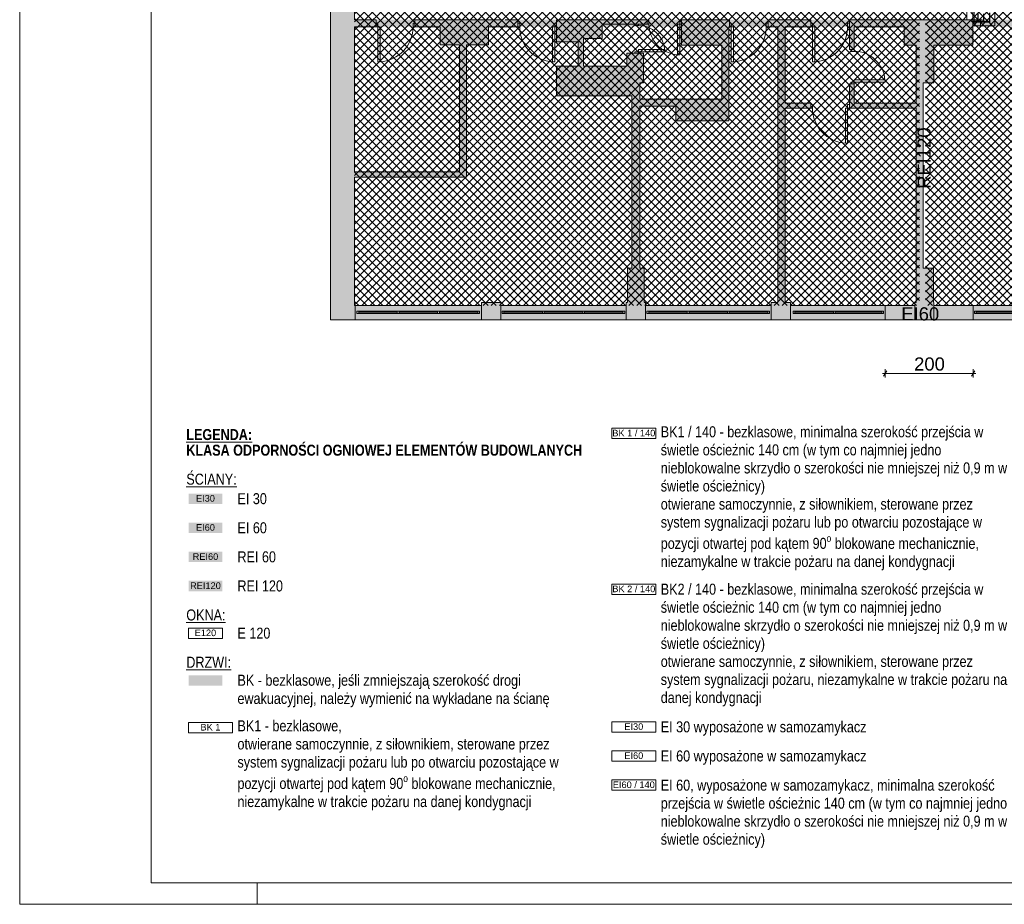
# Paper-space layout 'AP-05 STREFY POŻAROWE I EWAKUACJA - PIETRO 3' of a CAD drawing. Header units: millimetres. Extents: x 0 to 594, y 0 to 450.
# Tile 1 of 12: x 0 to 224, y 0 to 201. Entities that reach past the tile are written whole.
import ezdxf
from ezdxf.xclip import XClip

# ---------------------------------------------------------------- set-up
doc = ezdxf.new("R2010")
doc.units = ezdxf.units.MM
doc.header["$MEASUREMENT"] = 0
doc.header["$XCLIPFRAME"] = 0
for name, color, linetype, lineweight in [('A_Arkusz_Nr_pióra__1', 7, 'Continuous', 20), ('A_niewidoczne_Nr_pióra__1', 7, 'Continuous', 20), ('A_podkład_Nr_pióra__2', 8, 'Continuous', 13), ('A_ppoż proj_Nr_pióra__1', 7, 'Continuous', 20), ('A_ppoż proj_Nr_pióra__3', 30, 'Continuous', 13), ('A_ppoż proj_Nr_pióra__4', 94, 'Continuous', 18), ('A_ppoż proj_Nr_pióra__81', 2, 'Continuous', 5)]:
    doc.layers.add(name, color=color, linetype=linetype, lineweight=lineweight)
for name, color, linetype, lineweight, true_color in [('A_Arkusz_Nr_pióra__237', 7, 'Continuous', 5, 0x343434), ('A_podkład_Nr_pióra__254', 7, 'Continuous', 5, 0xfdfdfd), ('A_ppoż proj_Nr_pióra__21', 7, 'Continuous', 5, 0xfe9865), ('A_ppoż proj_Nr_pióra__70', 7, 'Continuous', 5, 0x65fe00), ('A_ppoż proj_Nr_pióra__71', 7, 'Continuous', 5, 0xcbfe65), ('A_wymiary_Nr_pióra__102', 7, 'Continuous', 5, 0x009832), ('A_wymiary_Nr_pióra__70', 7, 'Continuous', 5, 0x65fe00)]:
    doc.layers.add(name, color=color, linetype=linetype, lineweight=lineweight, true_color=true_color)
doc.layers.add('A_podrys', color=7, linetype='Continuous')
doc.styles.add('STYL_AUTOMATYCZNY_1', font='arial.ttf')
doc.styles.add('STYL_AUTOMATYCZNY_2', font='ARIALN.TTF')
doc.styles.add('STYL_AUTOMATYCZNY_4', font='arial.ttf')
doc.styles.add('STYL_AUTOMATYCZNY_5', font='ARIALN.TTF')
pattern_1 = [(45, (-1568.8778, -183.1554), (-0.9192388, 0.9192388), []), (135, (-1568.8778, -183.1554), (0.9192388, 0.9192388), [])]

# ---------------------------------------------------------------- blocks, each defined once
blk = doc.blocks.new('Rysunek_1_1', base_point=(-1568.88, -183.16))
at = {"layer": 'A_podkład_Nr_pióra__254', "linetype": 'Continuous', "lineweight": 5, "true_color": 0xfdfdfd}
h = blk.add_hatch(color=7, dxfattribs=at)
h.paths.add_polyline_path([(70.72, 260.02), (71.92, 260.02), (71.92, 257.27), (71.92, 227.82), (70.72, 227.82), (70.72, 220.17), (70.72, 132.92), (532.82, 132.92), (539.12, 132.92), (539.12, 201.22), (539.12, 202.27), (539.12, 227.62), (537.92, 227.62), (537.92, 230.07), (537.92, 260.32), (539.12, 260.32), (539.12, 268.17), (539.12, 286.92), (539.12, 355.07), (532.82, 355.07), (504.82, 355.07), (500.42, 355.07), (401.82, 355.07), (372.92, 355.07), (368.32, 355.07), (273.62, 355.07), (269.82, 355.07), (269.42, 355.07), (241.02, 355.07), (236.32, 355.07), (196.02, 355.07), (196.02, 351.77), (203.72, 351.77), (203.72, 351.07), (204.02, 351.07), (204.02, 317.17), (204.02, 301.17), (204.02, 294.37), (204.02, 286.92), (228.52, 286.92), (248.12, 286.92), (284.32, 286.92), (295.62, 286.92), (313.62, 286.92), (335.72, 286.92), (339.42, 286.92), (350.22, 286.92), (361.52, 286.92), (371.62, 286.92), (416.62, 286.92), (427.92, 286.92), (436.12, 286.92), (445.52, 286.92), (456.82, 286.92), (456.82, 288.52), (456.82, 292.82), (456.02, 292.82), (456.02, 288.52), (445.52, 288.52), (445.52, 292.82), (437.72, 292.82), (437.72, 351.07), (438.92, 351.07), (438.92, 351.77), (467.52, 351.77), (467.52, 351.07), (467.82, 351.07), (467.82, 343.27), (468.82, 343.27), (468.82, 301.32), (467.82, 301.32), (467.82, 294.52), (468.82, 294.52), (468.82, 288.52), (467.62, 288.52), (467.62, 286.92), (471.42, 286.92), (471.42, 288.52), (470.62, 288.52), (470.62, 294.52), (471.62, 294.52), (471.62, 301.32), (470.62, 301.32), (470.62, 343.27), (471.62, 343.27), (471.62, 351.07), (471.92, 351.07), (471.92, 351.77), (500.42, 351.77), (500.42, 351.07), (501.82, 351.07), (501.82, 292.72), (493.32, 292.72), (493.32, 288.52), (482.82, 288.52), (482.82, 292.72), (482.02, 292.72), (482.02, 288.52), (482.02, 286.92), (493.32, 286.92), (503.52, 286.92), (520.82, 286.92), (520.82, 288.52), (511.72, 288.52), (511.72, 293.32), (503.52, 293.32), (503.52, 305.22), (511.12, 305.22), (515.82, 305.22), (515.82, 307.92), (514.72, 307.92), (514.72, 306.62), (511.12, 306.62), (511.12, 309.52), (503.52, 309.52), (503.52, 328.67), (507.12, 328.67), (519.12, 328.67), (519.12, 329.67), (507.12, 329.67), (507.12, 333.97), (503.52, 333.97), (503.52, 351.07), (504.82, 351.07), (504.82, 351.77), (532.82, 351.77), (532.82, 286.92), (533.72, 286.92), (533.72, 268.17), (533.72, 264.12), (501.52, 264.12), (501.52, 266.82), (486.22, 266.82), (486.22, 260.32), (501.52, 260.32), (533.72, 260.32), (533.72, 230.07), (533.72, 227.62), (500.82, 227.62), (486.32, 227.62), (486.32, 226.22), (486.12, 226.22), (486.12, 225.62), (486.32, 225.62), (486.32, 221.22), (500.82, 221.22), (500.82, 223.82), (533.72, 223.82), (533.72, 202.27), (533.72, 201.22), (532.82, 201.22), (532.82, 136.22), (504.72, 136.22), (504.72, 136.92), (503.62, 136.92), (503.62, 160.85), (506.67, 160.85), (506.67, 166.74), (503.62, 166.74), (503.62, 178.12), (513.62, 178.12), (514.92, 178.12), (514.96, 178.17), (522.02, 178.17), (522.02, 201.22), (521.17, 201.22), (521.17, 179.22), (515.82, 179.22), (513.62, 179.22), (513.62, 183.22), (503.62, 183.22), (503.62, 195.12), (503.62, 195.22), (510.37, 195.22), (510.37, 201.22), (503.62, 201.22), (493.72, 201.22), (482.42, 201.22), (482.42, 199.62), (482.42, 195.12), (483.22, 195.12), (483.22, 199.62), (493.72, 199.62), (493.72, 195.12), (501.92, 195.12), (501.92, 136.92), (500.12, 136.92), (500.12, 136.22), (471.62, 136.22), (471.62, 136.92), (471.62, 144.72), (470.42, 144.72), (470.42, 186.82), (471.62, 186.82), (471.62, 193.62), (470.32, 193.62), (470.32, 199.62), (471.62, 199.62), (471.62, 201.22), (467.92, 201.22), (467.92, 199.62), (468.62, 199.62), (468.62, 193.62), (467.82, 193.62), (467.82, 186.82), (468.72, 186.82), (468.72, 144.72), (467.82, 144.72), (467.82, 136.92), (467.52, 136.92), (467.52, 136.22), (439.02, 136.22), (439.02, 136.92), (437.72, 136.92), (437.72, 195.42), (445.82, 195.42), (445.82, 199.62), (456.32, 199.62), (456.32, 195.42), (457.12, 195.42), (457.12, 199.62), (457.12, 201.22), (445.82, 201.22), (437.72, 201.22), (427.62, 201.22), (416.32, 201.22), (416.32, 199.62), (416.32, 195.62), (417.12, 195.62), (417.12, 199.62), (427.62, 199.62), (427.62, 195.62), (436.02, 195.62), (436.02, 136.92), (434.52, 136.92), (434.52, 136.22), (406.02, 136.22), (406.02, 136.92), (405.62, 136.92), (405.62, 144.72), (404.62, 144.72), (404.62, 186.82), (405.62, 186.82), (405.62, 193.62), (404.62, 193.62), (404.62, 199.62), (405.52, 199.62), (405.52, 201.22), (401.82, 201.22), (401.82, 199.62), (403.02, 199.62), (403.02, 193.62), (401.82, 193.62), (401.82, 186.82), (403.02, 186.82), (403.02, 175.62), (401.82, 175.62), (401.82, 174.52), (403.02, 174.52), (403.02, 144.72), (401.82, 144.72), (401.82, 136.92), (401.42, 136.92), (401.42, 136.22), (373.02, 136.22), (373.02, 136.92), (371.42, 136.92), (371.42, 174.52), (379.72, 174.52), (379.72, 175.62), (371.42, 175.62), (371.42, 194.82), (389.82, 194.82), (389.82, 175.62), (389.52, 175.62), (389.52, 174.52), (391.02, 174.52), (391.02, 175.62), (391.02, 194.82), (391.02, 201.22), (371.42, 201.22), (362.12, 201.22), (350.82, 201.22), (350.82, 199.62), (350.82, 195.32), (351.62, 195.32), (351.62, 199.62), (362.12, 199.62), (362.12, 195.32), (369.82, 195.32), (369.82, 136.92), (368.72, 136.92), (368.72, 136.22), (340.22, 136.22), (340.22, 136.92), (339.82, 136.92), (339.82, 144.72), (339.32, 144.72), (339.32, 186.82), (339.82, 186.82), (339.82, 193.62), (338.72, 193.62), (338.72, 199.62), (340.02, 199.62), (340.02, 201.22), (336.02, 201.22), (336.02, 199.62), (336.92, 199.62), (336.92, 193.62), (335.92, 193.62), (335.92, 186.82), (336.42, 186.82), (336.42, 144.72), (335.92, 144.72), (335.92, 136.92), (335.62, 136.92), (335.62, 136.22), (307.12, 136.22), (307.12, 136.92), (305.92, 136.92), (305.92, 195.12), (313.92, 195.12), (313.92, 199.62), (324.42, 199.62), (324.42, 195.12), (325.22, 195.12), (325.22, 199.62), (325.22, 201.22), (313.92, 201.22), (295.42, 201.22), (284.12, 201.22), (284.12, 199.62), (284.12, 195.12), (284.92, 195.12), (284.92, 199.62), (295.42, 199.62), (295.42, 195.12), (304.12, 195.12), (304.12, 136.92), (302.72, 136.92), (302.72, 136.22), (274.22, 136.22), (274.22, 136.92), (273.62, 136.92), (273.62, 144.72), (273.12, 144.72), (273.12, 186.82), (273.62, 186.82), (273.62, 193.62), (273.12, 193.62), (273.12, 199.62), (273.32, 199.62), (273.32, 201.22), (269.82, 201.22), (269.82, 199.62), (270.22, 199.62), (270.22, 193.62), (269.82, 193.62), (269.82, 186.82), (270.22, 186.82), (270.22, 144.72), (269.82, 144.72), (269.82, 136.92), (269.82, 136.22), (241.32, 136.22), (241.32, 136.92), (240.22, 136.92), (240.22, 195.42), (247.72, 195.42), (247.72, 199.62), (258.22, 199.62), (258.22, 195.42), (259.02, 195.42), (259.02, 199.62), (259.02, 201.22), (247.72, 201.22), (236.42, 201.22), (236.42, 195.42), (238.62, 195.42), (238.62, 136.92), (236.62, 136.92), (236.62, 136.22), (207.92, 136.22), (207.92, 136.92), (207.82, 136.92), (207.82, 144.72), (205.52, 144.72), (205.52, 186.82), (207.92, 186.82), (207.92, 195.42), (216.82, 195.42), (216.82, 201.22), (216.32, 201.22), (215.72, 201.22), (201.17, 201.22), (188.72, 201.22), (188.72, 199.62), (188.72, 194.41), (189.82, 194.41), (189.82, 199.62), (201.17, 199.62), (201.17, 195.42), (203.92, 195.42), (203.92, 186.82), (203.92, 182.22), (189.82, 182.22), (189.82, 186.61), (188.72, 186.61), (188.72, 182.22), (188.72, 181.12), (203.92, 181.12), (203.92, 144.72), (203.92, 136.92), (203.62, 136.92), (203.62, 136.22), (175.32, 136.22), (175.32, 136.92), (174.12, 136.92), (174.12, 181.12), (179.92, 181.12), (179.92, 182.22), (174.12, 182.22), (174.12, 199.62), (179.92, 199.62), (179.92, 201.22), (170.22, 201.22), (170.22, 199.62), (172.42, 199.62), (172.42, 136.92), (170.92, 136.92), (170.92, 136.22), (142.32, 136.22), (142.32, 136.92), (142.02, 136.92), (142.02, 144.72), (141.02, 144.72), (141.02, 181.52), (149.22, 181.52), (149.22, 178.22), (161.32, 178.22), (161.32, 195.42), (161.32, 199.62), (161.42, 199.62), (161.42, 201.22), (161.32, 201.22), (150.52, 201.22), (150.52, 195.42), (159.72, 195.42), (159.72, 183.12), (149.22, 183.12), (141.02, 183.12), (141.02, 183.92), (141.02, 186.82), (141.92, 186.82), (141.92, 193.62), (138.12, 193.62), (138.12, 190.62), (128.22, 190.62), (128.22, 196.22), (128.22, 196.92), (132.52, 196.92), (132.52, 200.22), (142.72, 200.22), (142.72, 201.22), (132.52, 201.22), (128.22, 201.22), (122.12, 201.22), (122.12, 196.22), (127.02, 196.22), (127.02, 190.62), (122.12, 190.62), (122.12, 183.92), (138.12, 183.92), (139.22, 183.92), (139.22, 144.72), (138.22, 144.72), (138.22, 136.92), (137.92, 136.92), (137.92, 136.22), (109.42, 136.22), (109.42, 136.92), (105.02, 136.92), (105.02, 136.22), (76.12, 136.22), (76.12, 165.42), (101.62, 165.42), (101.62, 195.52), (106.62, 195.52), (106.62, 199.62), (113.32, 199.62), (113.32, 201.22), (106.62, 201.22), (95.62, 201.22), (89.87, 201.22), (89.87, 199.62), (95.62, 199.62), (95.62, 195.52), (100.02, 195.52), (100.02, 166.62), (76.12, 166.62), (76.12, 199.62), (81.07, 199.62), (81.07, 201.22), (76.12, 201.22), (76.12, 220.17), (76.12, 223.52), (109.81, 223.52), (109.81, 220.82), (121.21, 220.82), (121.21, 223.52), (124.3, 223.52), (124.3, 227.12), (121.21, 227.12), (109.81, 227.12), (76.12, 227.12), (76.12, 227.82), (76.12, 257.27), (76.12, 260.02), (120.72, 260.02), (123.42, 260.02), (123.42, 263.62), (120.72, 263.62), (120.72, 267.42), (120.72, 269.52), (119.02, 269.52), (119.02, 267.42), (98.62, 267.42), (98.62, 294.82), (98.62, 295.82), (101.42, 295.82), (101.42, 301.02), (102.42, 301.02), (102.42, 302.22), (101.42, 302.22), (98.62, 302.22), (94.02, 302.22), (94.02, 294.82), (97.02, 294.82), (97.02, 267.42), (76.12, 267.42), (76.12, 285.67), (76.12, 351.07), (76.82, 351.07), (76.82, 351.77), (104.82, 351.77), (104.82, 351.07), (109.12, 351.07), (109.12, 351.77), (137.62, 351.77), (137.62, 351.07), (138.22, 351.07), (138.22, 343.27), (138.22, 302.22), (135.62, 302.22), (135.62, 293.42), (138.22, 293.42), (152.02, 293.42), (162.12, 293.42), (168.92, 293.42), (172.32, 293.42), (172.32, 287.92), (168.97, 287.92), (168.97, 286.32), (173.92, 286.32), (173.92, 293.42), (173.92, 317.57), (172.02, 317.57), (172.02, 300.12), (168.92, 300.12), (168.92, 297.52), (162.12, 297.52), (162.12, 295.22), (152.02, 295.22), (152.02, 301.82), (139.82, 301.82), (139.82, 343.27), (142.02, 343.27), (142.02, 351.77), (170.62, 351.77), (170.62, 351.07), (172.02, 351.07), (172.02, 328.37), (173.92, 328.37), (173.92, 351.07), (175.02, 351.07), (175.02, 355.07), (175.02, 356.17), (175.02, 357.77), (175.02, 364.12), (175.02, 368.36), (175.02, 382.62), (175.02, 383.07), (175.02, 383.87), (175.02, 389.62), (175.02, 396.67), (173.77, 396.67), (172.52, 396.67), (172.52, 390.87), (144.52, 390.87), (144.52, 413.87), (169.02, 413.87), (172.52, 413.87), (172.52, 412.37), (172.52, 411.57), (172.62, 411.57), (172.62, 410.47), (173.12, 410.47), (173.77, 410.47), (175.02, 410.47), (175.02, 412.37), (175.02, 415.12), (175.02, 418.17), (175.02, 419.77), (173.77, 419.77), (173.12, 419.77), (172.62, 419.77), (172.62, 418.97), (173.12, 418.97), (173.12, 418.17), (172.52, 418.17), (172.52, 416.37), (169.02, 416.37), (144.52, 416.37), (144.52, 439.37), (168.62, 439.37), (172.22, 439.37), (172.62, 439.37), (172.62, 433.57), (173.12, 433.57), (173.77, 433.57), (175.02, 433.57), (175.02, 439.37), (175.02, 440.62), (175.02, 441.87), (175.02, 443.37), (173.77, 443.37), (173.12, 443.37), (173.12, 442.57), (172.62, 442.57), (172.52, 442.57), (172.52, 441.87), (172.22, 441.87), (168.62, 441.87), (143.27, 441.87), (142.02, 441.87), (142.02, 440.62), (142.02, 415.12), (142.02, 389.62), (142.02, 382.62), (142.02, 381.37), (143.27, 381.37), (169.02, 381.37), (172.52, 381.37), (172.52, 372.08), (172.52, 368.36), (172.52, 364.12), (172.52, 356.17), (172.52, 355.07), (170.62, 355.07), (76.82, 355.07), (70.72, 355.07), (70.72, 285.67)])
h.paths.add_polyline_path([(144.52, 388.37), (172.52, 388.37), (172.52, 383.87), (169.02, 383.87), (144.52, 383.87)], flags=0)
h.paths.add_polyline_path([(228.52, 288.52), (206.02, 288.52), (206.02, 294.37), (208.02, 294.37), (208.02, 301.17), (208.02, 309.57), (238.62, 309.57), (238.62, 293.02), (228.52, 293.02)], flags=0)
h.paths.add_polyline_path([(208.02, 351.77), (236.32, 351.77), (236.32, 351.07), (241.02, 351.07), (241.02, 351.77), (269.42, 351.77), (269.42, 351.07), (269.82, 351.07), (269.82, 343.27), (270.52, 343.27), (270.52, 311.27), (267.52, 311.27), (261.52, 311.27), (254.32, 311.27), (254.32, 309.57), (257.12, 309.57), (257.12, 300.52), (258.32, 300.52), (258.32, 309.57), (261.52, 309.57), (267.52, 309.57), (270.52, 309.57), (270.52, 301.32), (269.82, 301.32), (269.82, 294.52), (270.82, 294.52), (270.82, 288.52), (258.32, 288.52), (258.32, 290.52), (257.12, 290.52), (257.12, 288.52), (248.12, 288.52), (248.12, 293.02), (240.22, 293.02), (240.22, 309.57), (244.32, 309.57), (244.32, 311.27), (208.02, 311.27), (208.02, 317.17), (208.02, 351.07)], flags=0)
h.paths.add_polyline_path([(272.62, 288.52), (272.62, 294.52), (273.62, 294.52), (273.62, 301.32), (273.22, 301.32), (273.22, 343.27), (273.62, 343.27), (273.62, 351.07), (273.92, 351.07), (273.92, 351.77), (302.82, 351.77), (302.82, 351.07), (304.32, 351.07), (304.32, 293.02), (295.62, 293.02), (295.62, 288.52), (285.12, 288.52), (285.12, 293.02), (284.32, 293.02), (284.32, 288.52)], flags=0)
h.paths.add_polyline_path([(306.12, 293.02), (306.12, 351.07), (307.32, 351.07), (307.32, 351.77), (335.82, 351.77), (335.82, 351.07), (335.82, 343.27), (336.32, 343.27), (336.32, 301.32), (335.82, 301.32), (335.82, 294.52), (337.01, 294.52), (337.01, 288.52), (335.72, 288.52), (324.92, 288.52), (324.92, 293.02), (324.12, 293.02), (324.12, 288.52), (313.62, 288.52), (313.62, 293.02)], flags=0)
h.paths.add_polyline_path([(338.71, 288.52), (338.71, 294.52), (339.62, 294.52), (339.62, 301.32), (339.12, 301.32), (339.12, 343.27), (339.62, 343.27), (339.62, 351.07), (340.12, 351.07), (340.12, 351.77), (368.32, 351.77), (368.32, 351.07), (369.92, 351.07), (369.92, 337.77), (369.92, 293.02), (361.52, 293.02), (361.52, 288.52), (351.02, 288.52), (351.02, 293.02), (350.22, 293.02), (350.22, 288.52), (339.42, 288.52)], flags=0)
h.paths.add_polyline_path([(401.82, 288.52), (371.62, 288.52), (371.62, 337.77), (372.92, 337.77), (372.92, 339.77), (400.97, 339.77), (401.82, 339.77), (401.82, 339.37), (401.82, 301.32), (401.82, 294.52)], flags=0)
h.paths.add_polyline_path([(405.82, 301.32), (403.62, 301.32), (403.62, 339.37), (405.82, 339.37), (405.82, 351.07), (406.52, 351.07), (406.52, 351.77), (435.22, 351.77), (435.22, 351.07), (436.12, 351.07), (436.12, 292.82), (436.12, 292.42), (427.92, 292.42), (427.92, 288.52), (417.42, 288.52), (417.42, 292.42), (416.62, 292.42), (416.62, 288.52), (403.62, 288.52), (403.62, 294.52), (405.82, 294.52)], flags=0)
at = {"layer": 'A_ppoż proj_Nr_pióra__21', "linetype": 'Continuous', "lineweight": 5, "true_color": 0xfe9865}
h = blk.add_hatch(dxfattribs=at)
h.set_pattern_fill('bloczki_betonowe_0001', color=21, style=0, pattern_type=2)
h.set_pattern_definition(pattern_1)
h.paths.add_polyline_path([(206.02, 351.77), (206.02, 266.67), (215.42, 266.67), (246.02, 266.67), (246.02, 221.67), (216.32, 221.67), (216.32, 201.22), (206.02, 201.22), (206.02, 136.22), (533.72, 136.22), (533.72, 227.62), (469.32, 227.62), (469.32, 260.32), (533.72, 260.32), (533.72, 351.77)])
at = {"layer": 'A_ppoż proj_Nr_pióra__3', "linetype": 'Continuous', "lineweight": 0, "true_color": 0x3f2000}
for points in [[(203.92, 199.62), (216.82, 199.62), (216.82, 201.22), (203.92, 201.22)], [(203.92, 199.62), (203.92, 136.19), (205.52, 136.19), (205.52, 199.62)]]:
    blk.add_hatch(color=38, dxfattribs=at).paths.add_polyline_path(points)
at = {"layer": 'A_ppoż proj_Nr_pióra__70', "linetype": 'Continuous', "lineweight": 0, "true_color": 0x193f00}
blk.add_hatch(color=88, dxfattribs=at).paths.add_polyline_path([(196.87, 136.22), (196.87, 132.92), (216.87, 132.92), (216.87, 136.22)])
at = {"layer": 'A_ppoż proj_Nr_pióra__71', "linetype": 'Continuous', "lineweight": 5, "true_color": 0xcbfe65}
h = blk.add_hatch(dxfattribs=at)
h.set_pattern_fill('bloczki_betonowe_0001', color=71, style=0, pattern_type=2)
h.set_pattern_definition(pattern_1)
h.paths.add_polyline_path([(76.18, 224.62), (76.18, 136.19), (204.68, 136.19), (204.68, 201.22), (215.42, 201.22), (215.42, 264.97), (204.02, 264.97), (204.02, 355.07), (209.77, 355.07), (209.77, 439.37), (173.23, 439.37), (173.23, 353.19), (76.18, 353.19), (76.18, 264.56), (143.73, 264.56), (143.73, 261.41), (165.33, 261.41), (165.33, 228.04), (143.73, 228.04), (143.73, 224.62)])
at = {"layer": 'A_ppoż proj_Nr_pióra__81', "linetype": 'Continuous', "lineweight": 0, "true_color": 0x3f3f00}
for points in [[(70.72, 201.22), (70.72, 199.62), (203.92, 199.62), (203.92, 201.22)], [(216.82, 199.62), (539.12, 199.62), (539.12, 201.22), (216.82, 201.22)]]:
    blk.add_hatch(color=48, dxfattribs=at).paths.add_polyline_path(points)
at = {"layer": 'A_podkład_Nr_pióra__2', "color": 8, "linetype": 'Continuous', "lineweight": 13}
for p, q in [((70.72, 227.82), (70.72, 132.92)), ((76.12, 201.22), (76.12, 223.52)), ((215.42, 201.22), (215.42, 221.67)), ((216.82, 201.22), (216.82, 221.67)), ((81.07, 201.22), (76.12, 201.22)), ((76.12, 199.62), (81.97, 199.62)), ((76.12, 166.62), (76.12, 199.62)), ((81.07, 201.22), (81.07, 199.62)), ((81.47, 200.42), (81.07, 200.42)), ((81.47, 191.62), (81.47, 200.42)), ((81.97, 199.62), (81.97, 191.62)), ((89.47, 199.62), (89.47, 200.42)), ((89.47, 200.42), (89.87, 200.42)), ((89.47, 199.62), (95.62, 199.62)), ((89.87, 201.22), (89.87, 199.62)), ((109.82, 201.22), (89.87, 201.22)), ((95.62, 199.62), (95.62, 195.52)), ((106.62, 195.52), (106.62, 199.62)), ((106.62, 199.62), (113.72, 199.62)), ((113.32, 201.22), (110.42, 201.22)), ((113.32, 201.22), (113.32, 199.62)), ((113.72, 200.42), (113.32, 200.42)), ((113.72, 199.62), (113.72, 200.42)), ((122.12, 199.62), (121.22, 199.62)), ((121.22, 199.62), (121.22, 191.62)), ((121.72, 191.62), (121.72, 200.42)), ((121.72, 200.42), (122.12, 200.42)), ((122.12, 201.22), (122.12, 196.22)), ((142.72, 201.22), (122.12, 201.22)), ((132.52, 200.22), (143.12, 200.22)), ((132.52, 196.92), (132.52, 200.22)), ((139.92, 199.92), (139.92, 200.22)), ((140.72, 199.92), (139.92, 199.92)), ((140.72, 200.22), (140.72, 199.92)), ((142.72, 201.22), (142.72, 200.22)), ((143.12, 201.02), (142.72, 201.02)), ((143.12, 200.22), (143.12, 201.02)), ((150.52, 200.22), (149.62, 200.22)), ((149.62, 200.22), (149.62, 193.22)), ((150.12, 193.22), (150.12, 201.02)), ((150.12, 201.02), (150.52, 201.02)), ((161.42, 201.22), (150.52, 201.22)), ((150.52, 195.42), (150.52, 201.22)), ((161.32, 199.62), (162.32, 199.62)), ((161.32, 178.22), (161.32, 199.62)), ((161.42, 201.22), (161.42, 199.62)), ((161.82, 200.42), (161.42, 200.42)), ((161.82, 191.62), (161.82, 200.42)), ((162.32, 199.62), (162.32, 191.62)), ((169.82, 199.62), (169.82, 200.42)), ((169.82, 200.42), (170.22, 200.42)), ((169.82, 199.62), (172.42, 199.62)), ((170.22, 201.22), (170.22, 199.62)), ((179.92, 201.22), (170.22, 201.22)), ((172.42, 199.62), (172.42, 136.92)), ((174.12, 182.22), (174.12, 199.62)), ((174.12, 199.62), (180.82, 199.62)), ((179.92, 201.22), (179.92, 199.62)), ((180.32, 200.42), (179.92, 200.42)), ((180.32, 191.62), (180.32, 200.42)), ((180.82, 199.62), (180.82, 191.62)), ((188.32, 199.62), (188.32, 200.42)), ((188.32, 200.42), (188.72, 200.42)), ((188.72, 199.62), (188.32, 199.62)), ((188.72, 201.22), (188.72, 194.41)), ((218.92, 201.22), (188.72, 201.22)), ((189.82, 199.62), (201.17, 199.62)), ((189.82, 194.01), (189.82, 199.62)), ((201.17, 199.62), (201.17, 195.42)), ((216.82, 195.42), (216.82, 201.22)), ((216.82, 200.92), (217.72, 200.92)), ((216.82, 200.62), (218.92, 200.62)), ((216.82, 199.82), (218.52, 199.82)), ((217.72, 200.62), (217.72, 201.22)), ((218.12, 201.22), (218.12, 200.62)), ((218.52, 199.82), (218.52, 201.22)), ((218.92, 201.22), (218.92, 200.62)), ((95.62, 195.52), (100.02, 195.52)), ((100.02, 195.52), (100.02, 166.62)), ((101.62, 165.42), (101.62, 195.52)), ((101.62, 195.52), (106.62, 195.52)), ((122.12, 196.22), (127.02, 196.22)), ((127.02, 196.22), (127.02, 190.62)), ((128.22, 190.62), (128.22, 196.92)), ((128.22, 196.92), (132.52, 196.92)), ((150.52, 195.42), (159.72, 195.42)), ((159.72, 195.42), (159.72, 183.12)), ((201.17, 195.42), (203.92, 195.42)), ((203.92, 195.42), (203.92, 182.22)), ((207.92, 186.82), (207.92, 195.42)), ((207.92, 195.42), (216.82, 195.42)), ((138.12, 193.62), (138.12, 190.62)), ((141.92, 193.62), (138.12, 193.62)), ((146.72, 193.92), (139.92, 193.92)), ((139.92, 193.92), (139.92, 193.62)), ((140.72, 193.62), (140.72, 194.42)), ((140.72, 194.42), (146.72, 194.42)), ((141.92, 186.82), (141.92, 193.62)), ((146.72, 193.92), (146.72, 194.42)), ((150.12, 193.22), (149.62, 193.22)), ((188.72, 194.41), (189.82, 194.41)), ((189.02, 194.01), (189.02, 194.41)), ((189.82, 194.01), (189.02, 194.01)), ((81.47, 191.62), (81.97, 191.62)), ((121.72, 191.62), (121.22, 191.62)), ((127.02, 190.62), (122.12, 190.62)), ((122.12, 190.62), (122.12, 183.92)), ((138.12, 190.62), (128.22, 190.62)), ((161.82, 191.62), (162.32, 191.62)), ((180.32, 191.62), (180.82, 191.62)), ((141.02, 183.12), (141.02, 186.82)), ((141.02, 186.82), (141.92, 186.82)), ((188.72, 186.61), (188.72, 181.12)), ((188.72, 186.61), (189.82, 186.61)), ((196.82, 187.01), (189.02, 187.01)), ((189.02, 187.01), (189.02, 186.61)), ((189.82, 182.22), (189.82, 187.51)), ((189.82, 187.51), (196.82, 187.51)), ((196.82, 187.01), (196.82, 187.51)), ((205.52, 144.72), (205.52, 186.82)), ((205.52, 186.82), (207.92, 186.82)), ((122.12, 183.92), (139.22, 183.92)), ((139.22, 183.92), (139.22, 144.72)), ((159.72, 183.12), (141.02, 183.12)), ((141.02, 144.72), (141.02, 181.52)), ((141.02, 181.52), (149.22, 181.52)), ((149.22, 181.52), (149.22, 178.22)), ((179.92, 182.22), (174.12, 182.22)), ((179.92, 182.22), (179.92, 181.12)), ((180.32, 181.92), (179.92, 181.92)), ((180.32, 181.12), (180.32, 181.92)), ((188.32, 173.12), (188.32, 181.92)), ((188.32, 181.92), (188.72, 181.92)), ((203.92, 182.22), (189.82, 182.22)), ((174.12, 136.92), (174.12, 181.12)), ((174.12, 181.12), (180.32, 181.12)), ((203.92, 181.12), (187.82, 181.12)), ((187.82, 181.12), (187.82, 173.12)), ((203.92, 181.12), (203.92, 136.92)), ((149.22, 178.22), (161.32, 178.22)), ((188.32, 173.12), (187.82, 173.12)), ((100.02, 166.62), (76.12, 166.62)), ((76.12, 165.42), (101.62, 165.42)), ((76.12, 136.22), (76.12, 165.42)), ((138.22, 144.72), (138.22, 136.93)), ((139.22, 144.72), (138.22, 144.72)), ((142.02, 144.72), (141.02, 144.72)), ((142.02, 136.93), (142.02, 144.72)), ((207.82, 144.72), (205.52, 144.72)), ((207.82, 136.93), (207.82, 144.72)), ((109.42, 136.92), (105.02, 136.92)), ((105.02, 136.92), (105.02, 132.92)), ((109.42, 132.92), (109.42, 136.92)), ((138.22, 136.92), (137.92, 136.92)), ((137.92, 136.92), (137.92, 132.92)), ((142.32, 136.92), (142.02, 136.92)), ((142.32, 132.92), (142.32, 136.92)), ((172.42, 136.92), (170.92, 136.92)), ((170.92, 136.92), (170.92, 132.92)), ((175.32, 136.92), (174.12, 136.92)), ((175.32, 132.92), (175.32, 136.92)), ((203.92, 136.92), (203.62, 136.92)), ((203.62, 136.92), (203.62, 132.92)), ((207.92, 136.92), (207.82, 136.92)), ((207.92, 132.92), (207.92, 136.92)), ((105.02, 136.22), (76.12, 136.22)), ((76.32, 136.22), (76.32, 132.92)), ((76.72, 134.92), (104.62, 134.92)), ((76.72, 134.42), (76.72, 134.92)), ((104.62, 134.42), (76.72, 134.42)), ((77.12, 134.42), (77.12, 134.92)), ((77.12, 134.67), (85.89, 134.67)), ((85.89, 134.42), (85.89, 134.92)), ((86.29, 134.42), (86.29, 134.92)), ((86.29, 134.67), (95.05, 134.67)), ((95.05, 134.42), (95.05, 134.92)), ((95.45, 134.42), (95.45, 134.92)), ((95.45, 134.67), (104.22, 134.67)), ((104.22, 134.42), (104.22, 134.92)), ((104.62, 134.92), (104.62, 134.42)), ((137.92, 136.22), (109.42, 136.22)), ((109.72, 134.92), (137.62, 134.92)), ((109.72, 134.42), (109.72, 134.92)), ((137.62, 134.42), (109.72, 134.42)), ((110.12, 134.42), (110.12, 134.92)), ((110.12, 134.67), (118.89, 134.67)), ((118.89, 134.42), (118.89, 134.92)), ((119.29, 134.42), (119.29, 134.92)), ((119.29, 134.67), (128.05, 134.67)), ((128.05, 134.42), (128.05, 134.92)), ((128.45, 134.42), (128.45, 134.92)), ((128.45, 134.67), (137.22, 134.67)), ((137.22, 134.42), (137.22, 134.92)), ((137.62, 134.92), (137.62, 134.42)), ((170.92, 136.22), (142.32, 136.22)), ((142.67, 134.92), (170.57, 134.92)), ((142.67, 134.42), (142.67, 134.92)), ((170.57, 134.42), (142.67, 134.42)), ((143.07, 134.42), (143.07, 134.92)), ((143.07, 134.67), (151.84, 134.67)), ((151.84, 134.42), (151.84, 134.92)), ((152.24, 134.42), (152.24, 134.92)), ((152.24, 134.67), (161, 134.67)), ((161, 134.42), (161, 134.92)), ((161.4, 134.42), (161.4, 134.92)), ((161.4, 134.67), (170.17, 134.67)), ((170.17, 134.42), (170.17, 134.92)), ((170.57, 134.92), (170.57, 134.42)), ((203.62, 136.22), (175.32, 136.22)), ((175.92, 134.92), (196.49, 134.92)), ((175.92, 134.42), (175.92, 134.92)), ((196.49, 134.42), (175.92, 134.42)), ((176.32, 134.42), (176.32, 134.92)), ((176.32, 134.67), (185.09, 134.67)), ((185.09, 134.42), (185.09, 134.92)), ((185.49, 134.42), (185.49, 134.92)), ((185.49, 134.67), (196.1, 134.67)), ((196.09, 134.42), (196.09, 134.92)), ((196.1, 134.42), (196.1, 134.92)), ((196.49, 134.92), (196.49, 134.42)), ((196.5, 134.42), (196.5, 134.92)), ((196.87, 132.92), (196.87, 136.22)), ((236.62, 136.22), (207.92, 136.22)), ((216.87, 136.22), (216.87, 132.92)), ((217.16, 134.42), (217.16, 134.92)), ((217.18, 134.92), (236.82, 134.92)), ((217.18, 134.42), (217.18, 134.92)), ((236.82, 134.42), (217.18, 134.42)), ((217.56, 134.42), (217.56, 134.92)), ((217.56, 134.67), (227.25, 134.67)), ((217.58, 134.42), (217.58, 134.92)), ((70.72, 132.92), (539.12, 132.92))]:
    blk.add_line(p, q, dxfattribs=at)
for centre, radius, start, end in [((81.47, 199.62), 8, 273.1802, 0), ((121.72, 199.62), 8, 180, 266.8198), ((140.72, 193.92), 6, 4.2369, 90), ((150.12, 200.22), 7, 180, 266.3666), ((161.82, 199.62), 8, 273.1802, 0), ((180.32, 199.62), 8, 273.1802, 0), ((189.82, 187.01), 7, 3.6334, 90), ((188.32, 181.12), 8, 180, 266.8198)]:
    blk.add_arc(centre, radius, start, end, dxfattribs=at)
at = {"layer": 'A_ppoż proj_Nr_pióra__1', "color": 7, "linetype": 'Continuous', "lineweight": 20}
for p, q in [((217.11, 224.07), (217.11, 199.84)), ((221.82, 199.84), (221.82, 224.07)), ((217.11, 199.84), (221.82, 199.84))]:
    blk.add_line(p, q, dxfattribs=at)
at = {"layer": 'A_wymiary_Nr_pióra__102', "color": 104, "linetype": 'Continuous', "lineweight": 5, "true_color": 0x009832}
for p, q in [((196.87, 119.82), (196.87, 121.69)), ((216.87, 119.82), (216.87, 121.69)), ((196.26, 120.76), (196.87, 120.76)), ((196.87, 120.76), (216.87, 120.76)), ((216.87, 120.76), (217.48, 120.76))]:
    blk.add_line(p, q, dxfattribs=at)
at = {"layer": 'A_wymiary_Nr_pióra__70', "color": 70, "linetype": 'Continuous', "lineweight": 5, "true_color": 0x65fe00}
for p, q in [((197.23, 121.38), (196.51, 120.13)), ((216.51, 120.13), (217.23, 121.38))]:
    blk.add_line(p, q, dxfattribs=at)
at = {"layer": 'A_ppoż proj_Nr_pióra__1', "color": 7, "linetype": 'Continuous', "lineweight": 20, "char_height": 3, "attachment_point": 5, "rotation": 90, "style": 'STYL_AUTOMATYCZNY_1'}
for s, insert in [('\\A1;{\\pqc;\\fArial|b0|i0|c238|p0;\\W1.000000;EIS60 / 140*}', (219.32, 211.95)), ('\\A1;{\\pqc;\\fArial|b0|i0|c238|p0;\\W1.000000;REI120}', (205.73, 169.73))]:
    blk.add_mtext(s, dxfattribs=dict(at, insert=insert))
at = {"layer": 'A_ppoż proj_Nr_pióra__1', "color": 7, "linetype": 'Continuous', "lineweight": 20, "insert": (204.83, 134.28), "char_height": 3, "attachment_point": 5, "style": 'STYL_AUTOMATYCZNY_1'}
blk.add_mtext('\\A1;{\\pqc;\\fArial|b0|i0|c238|p0;\\W1.000000;EI60}', dxfattribs=at)
at = {"layer": 'A_wymiary_Nr_pióra__70', "color": 70, "linetype": 'Continuous', "lineweight": 5, "true_color": 0x65fe00, "insert": (203.44, 121.36), "char_height": 3, "width": 6.8645, "attachment_point": 7, "style": 'STYL_AUTOMATYCZNY_4'}
blk.add_mtext('\\A1;{\\pql;\\fArial|b0|i0|c238|p0;\\W1.000000;200}', dxfattribs=at)

psp = doc.layouts.new('AP-05 STREFY POŻAROWE I EWAKUACJA - PIETRO 3')

# ---------------------------------------------------------------- hatches: boundary and pattern name
at = {"layer": 'A_ppoż proj_Nr_pióra__3', "linetype": 'Continuous', "lineweight": 0, "true_color": 0x3f2000}
psp.add_hatch(color=38, dxfattribs=at).paths.add_polyline_path([(38.4, 71.22), (46.1, 71.22), (46.1, 73.58), (38.4, 73.58)])
at = {"layer": 'A_ppoż proj_Nr_pióra__4', "linetype": 'Continuous', "lineweight": 0, "true_color": 0x002000}
psp.add_hatch(color=98, dxfattribs=at).paths.add_polyline_path([(38.4, 77.84), (46.1, 77.84), (46.1, 80.2), (38.4, 80.2)])
at = {"layer": 'A_ppoż proj_Nr_pióra__70', "linetype": 'Continuous', "lineweight": 0, "true_color": 0x193f00}
psp.add_hatch(color=88, dxfattribs=at).paths.add_polyline_path([(38.4, 84.46), (46.1, 84.46), (46.1, 86.81), (38.4, 86.81)])
at = {"layer": 'A_ppoż proj_Nr_pióra__81', "linetype": 'Continuous', "lineweight": 0, "true_color": 0x3f3f00}
for points in [[(38.4, 91.07), (46.1, 91.07), (46.1, 93.43), (38.4, 93.43)], [(38.4, 49.75), (46.1, 49.75), (46.1, 52.11), (38.4, 52.11)]]:
    psp.add_hatch(color=48, dxfattribs=at).paths.add_polyline_path(points)

# ---------------------------------------------------------------- linework, layer by layer
at = {"layer": 'A_Arkusz_Nr_pióra__1', "color": 7, "linetype": 'Continuous', "lineweight": 20}
for p in [(29.9, 445.1), (589.1, 4.9)]:
    psp.add_line(p, (29.9, 4.9), dxfattribs=at)
at = {"layer": 'A_Arkusz_Nr_pióra__1', "color": 7, "linetype": 'Continuous', "lineweight": 20, "flags": 128}
psp.add_lwpolyline([(0, 450), (594, 450), (594, 0), (0, 0)], close=True, dxfattribs=at)
at = {"layer": 'A_Arkusz_Nr_pióra__237', "color": 250, "linetype": 'Continuous', "lineweight": 5, "true_color": 0x343434}
psp.add_line((54, 0), (54, 4.9), dxfattribs=at)
at = {"layer": 'A_ppoż proj_Nr_pióra__1', "color": 7, "linetype": 'Continuous', "lineweight": 20, "flags": 128}
for points in [[(134.68, 108.29), (144.67, 108.29), (144.67, 105.93), (134.68, 105.93)], [(134.68, 72.84), (144.67, 72.84), (144.67, 70.49), (134.68, 70.49)], [(38.4, 62.84), (46.1, 62.84), (46.1, 60.49), (38.4, 60.49)], [(38.4, 41.37), (48.38, 41.37), (48.38, 39.02), (38.4, 39.02)], [(134.68, 41.52), (144.67, 41.52), (144.67, 39.16), (134.68, 39.16)], [(134.68, 34.9), (144.67, 34.9), (144.67, 32.55), (134.68, 32.55)], [(134.68, 28.28), (144.67, 28.28), (144.67, 25.93), (134.68, 25.93)]]:
    psp.add_lwpolyline(points, close=True, dxfattribs=at)

# ---------------------------------------------------------------- block references
at = {"layer": 'A_podrys', "color": 37, "linetype": 'Continuous', "lineweight": 5, "true_color": 0x656532}
ref = psp.add_blockref('Rysunek_1_1', (-1568.88, -183.16), dxfattribs=at)
XClip(ref).set_block_clipping_path([(42.3692666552, 84.482476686), (554.019266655, 445.1)])

# ---------------------------------------------------------------- texts
at = {"layer": 'A_niewidoczne_Nr_pióra__1', "color": 7, "linetype": 'Continuous', "lineweight": 20, "char_height": 2.5, "width": 79.714, "attachment_point": 4, "style": 'STYL_AUTOMATYCZNY_2'}
for s, insert, line_spacing_factor in [('\\A1;{\\pql;\\fArial Narrow|b0|i0|c238|p0;\\W1.000000;BK1 / 140 - bezklasowe, minimalna szerokość przejścia w świetle ościeżnic 140 cm (w tym co najmniej jedno nieblokowalne skrzydło o szerokości nie mniejszej niż 0,9 m w świetle ościeżnicy)\\P\\pql;\\fArial Narrow|b0|i0|c238|p0;\\W1.000000;otwierane samoczynnie, z siłownikiem, sterowane przez system sygnalizacji pożaru lub po otwarciu pozostające w pozycji otwartej pod kątem 90\\fArial Narrow|b0|i0|c238|p0;\\W1.000000;\\A1{\\H.66x;\\So^  ;}\\fArial Narrow|b0|i0|c238|p0;\\W1.000000; blokowane mechanicznie, niezamykalne w trakcie pożaru na danej kondygnacji}', (145.81, 92.36), 0.985747), ('\\A1;{\\pql;\\fArial Narrow|b0|i0|c238|p0;\\W1.000000;BK2 / 140 - bezklasowe, minimalna szerokość przejścia w świetle ościeżnic 140 cm (w tym co najmniej jedno nieblokowalne skrzydło o szerokości nie mniejszej niż 0,9 m w świetle ościeżnicy)\\P\\pql;\\fArial Narrow|b0|i0|c238|p0;\\W1.000000;otwierane samoczynnie, z siłownikiem, sterowane przez system sygnalizacji pożaru, niezamykalne w trakcie pożaru na danej kondygnacji}', (145.81, 58.98), 0.985728), ('\\A1;{\\pql;\\fArial Narrow|b0|i0|c238|p0;\\W1.000000;BK - bezklasowe, jeśli zmniejszają szerokość drogi ewakuacyjnej, należy wymienić na wykładane na ścianę}', (49.53, 48.52), 0.992932), ('\\A1;{\\pql;\\fArial Narrow|b0|i0|c238|p0;\\W1.000000;BK1 - bezklasowe,\\P\\pql;\\fArial Narrow|b0|i0|c238|p0;\\W1.000000;otwierane samoczynnie, z siłownikiem, sterowane przez system sygnalizacji pożaru lub po otwarciu pozostające w pozycji otwartej pod kątem 90\\fArial Narrow|b0|i0|c238|p0;\\W1.000000;\\A1{\\H.66x;\\So^  ;}\\fArial Narrow|b0|i0|c238|p0;\\W1.000000; blokowane mechanicznie, niezamykalne w trakcie pożaru na danej kondygnacji}', (49.53, 31.61), 0.989796), ('\\A1;{\\pql;\\fArial Narrow|b0|i0|c238|p0;\\W1.000000;EI 60, wyposażone w samozamykacz, minimalna szerokość przejścia w świetle ościeżnic 140 cm (w tym co najmniej jedno nieblokowalne skrzydło o szerokości nie mniejszej niż 0,9 m w świetle ościeżnicy)}', (145.81, 20.58), 0.983094)]:
    psp.add_mtext(s, dxfattribs=dict(at, insert=insert, line_spacing_factor=line_spacing_factor))
at = {"layer": 'A_niewidoczne_Nr_pióra__1', "color": 7, "linetype": 'Continuous', "lineweight": 20, "insert": (37.9, 105.06), "char_height": 2.5, "attachment_point": 4, "line_spacing_factor": 0.854756, "style": 'STYL_AUTOMATYCZNY_5'}
psp.add_mtext('\\A1;{\\pql;\\fArial Narrow|b1|i0|c238|p0;\\L\\W1.000000;\\LLEGENDA:\\P\\pql;\\fArial Narrow|b1|i0|c238|p0;\\l\\W1.000000;\\lKLASA ODPORNOŚCI OGNIOWEJ ELEMENTÓW BUDOWLANYCH}', dxfattribs=at)
at = {"layer": 'A_niewidoczne_Nr_pióra__1', "color": 7, "linetype": 'Continuous', "lineweight": 20, "char_height": 2.5, "attachment_point": 4, "style": 'STYL_AUTOMATYCZNY_2'}
for s, insert in [('\\A1;{\\pql;\\fArial Narrow|b0|i0|c238|p0;\\L\\W1.000000;\\LŚCIANY:}', (37.9, 96.69)), ('\\A1;{\\pql;\\fArial Narrow|b0|i0|c238|p0;\\W1.000000;EI 30}', (49.53, 92.25)), ('\\A1;{\\pql;\\fArial Narrow|b0|i0|c238|p0;\\W1.000000;EI 60}', (49.53, 85.63)), ('\\A1;{\\pql;\\fArial Narrow|b0|i0|c238|p0;\\W1.000000;REI 60}', (49.53, 79.02)), ('\\A1;{\\pql;\\fArial Narrow|b0|i0|c238|p0;\\W1.000000;REI 120}', (49.53, 72.4)), ('\\A1;{\\pql;\\fArial Narrow|b0|i0|c238|p0;\\L\\W1.000000;\\LOKNA:}', (37.9, 65.8)), ('\\A1;{\\pql;\\fArial Narrow|b0|i0|c238|p0;\\W1.000000;E 120}', (49.53, 61.66)), ('\\A1;{\\pql;\\fArial Narrow|b0|i0|c238|p0;\\L\\W1.000000;\\LDRZWI:}', (37.9, 55.06)), ('\\A1;{\\pql;\\fArial Narrow|b0|i0|c238|p0;\\W1.000000;EI 30 wyposażone w samozamykacz}', (145.81, 39.99)), ('\\A1;{\\pql;\\fArial Narrow|b0|i0|c238|p0;\\W1.000000;EI 60 wyposażone w samozamykacz}', (145.81, 33.37))]:
    psp.add_mtext(s, dxfattribs=dict(at, insert=insert))
at = {"layer": 'A_ppoż proj_Nr_pióra__1', "color": 7, "linetype": 'Continuous', "lineweight": 20, "char_height": 1.5, "attachment_point": 5, "style": 'STYL_AUTOMATYCZNY_1'}
for s, insert in [('\\A1;{\\pqc;\\fArial|b0|i0|c238|p0;\\W1.000000;BK 1 / 140}', (139.68, 107.18)), ('\\A1;{\\pqc;\\fArial|b0|i0|c238|p0;\\W1.000000;EI30}', (42.25, 92.33)), ('\\A1;{\\pqc;\\fArial|b0|i0|c238|p0;\\W1.000000;EI60}', (42.25, 85.71)), ('\\A1;{\\pqc;\\fArial|b0|i0|c238|p0;\\W1.000000;REI60}', (42.25, 79.09)), ('\\A1;{\\pqc;\\fArial|b0|i0|c238|p0;\\W1.000000;REI120}', (42.25, 72.47)), ('\\A1;{\\pqc;\\fArial|b0|i0|c238|p0;\\W1.000000;BK 2 / 140}', (139.68, 71.74)), ('\\A1;{\\pqc;\\fArial|b0|i0|c238|p0;\\W1.000000;E120}', (42.25, 61.74)), ('\\A1;{\\pqc;\\fArial|b0|i0|c238|p0;\\W1.000000;BK 1}', (43.39, 40.28)), ('\\A1;{\\pqc;\\fArial|b0|i0|c238|p0;\\W1.000000;EI30}', (139.68, 40.41)), ('\\A1;{\\pqc;\\fArial|b0|i0|c238|p0;\\W1.000000;EI60}', (139.68, 33.8)), ('\\A1;{\\pqc;\\fArial|b0|i0|c238|p0;\\W1.000000;EI60 / 140}', (139.68, 27.18))]:
    psp.add_mtext(s, dxfattribs=dict(at, insert=insert))

doc.saveas('drawing.dxf')
